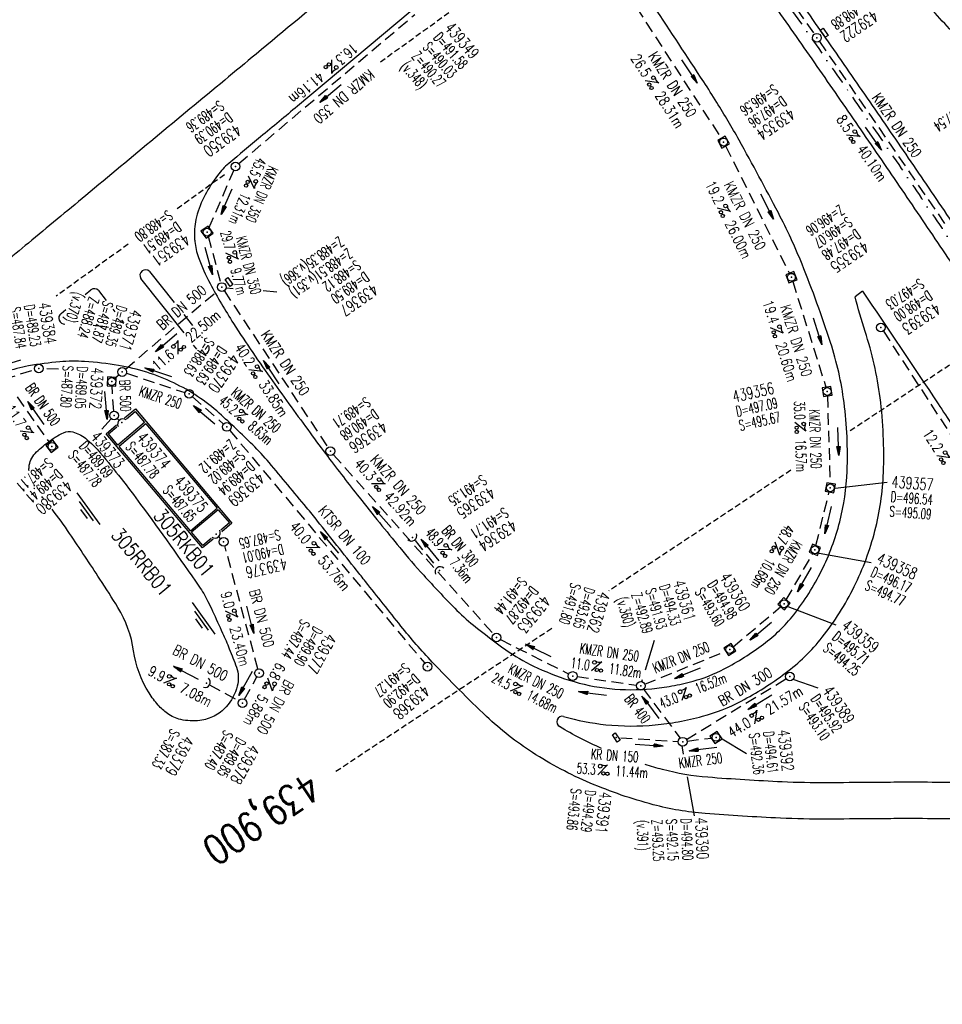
# Model space of a CAD drawing. Extents: x 459406 to 461721, y 413308 to 423218.
# Tile 234 of 256: x 460582 to 460740, y 421413 to 421582. Entities that reach past the tile are written whole.
import ezdxf
from ezdxf.enums import TextEntityAlignment as Align

# ---------------------------------------------------------------- set-up
doc = ezdxf.new("R2010")
doc.units = 0
doc.header["$LTSCALE"] = 2
doc.header["$MEASUREMENT"] = 0
for name, pattern in [('AUSGEZOGEN', [0]), ('GESTRICH-X2', [1.5, 1, -0.5]), ('GESTRICHELT', [0.75, 0.5, -0.25]), ('STRICHPT-X3', [3, 1.5, -0.75, 0, -0.75])]:
    doc.linetypes.add(name, pattern=pattern)
doc.layers.get('0').update_dxf_attribs({"linetype": 'AUSGEZOGEN'})
for name, color, linetype in [('ACHSE', 1, 'STRICHPT-X3'), ('FBR', 8, 'CONTINUOUS'), ('HEKTOM', 1, 'GESTRICHELT'), ('KANAL', 7, 'GESTRICH-X2'), ('MAUER', 7, 'AUSGEZOGEN'), ('PFEIL', 7, 'CONTINUOUS'), ('RRB', 4, 'AUSGEZOGEN'), ('RRHB', 4, 'AUSGEZOGEN'), ('SCHACHTNR', 6, 'CONTINUOUS'), ('SCHSYMBOL', 7, 'AUSGEZOGEN'), ('TEXTO', 4, 'CONTINUOUS'), ('TEXTU', 4, 'CONTINUOUS')]:
    doc.layers.add(name, color=color, linetype=linetype)
doc.styles.add('ROMANS', font='romans.shx', dxfattribs={"width": 0.8})

# ---------------------------------------------------------------- blocks, each defined once
blk = doc.blocks.new('GST')
at = {"color": 0}
blk.add_circle((0, 0), 0.75, dxfattribs=at)
blk.add_point((0, 0), dxfattribs=at)
blk = doc.blocks.new('10')
blk.add_blockref('GST', (0, 0))
blk = doc.blocks.new('PROM')
blk.add_line((1.57, 1.82), (0.02, 0.02))
for centre, radius in [((0.32, 1.51), 0.317), ((0.94, 0.29), 0.283), ((1.64, 0.29), 0.283)]:
    blk.add_circle(centre, radius)
blk.add_arc((0.99, 2.68), 1.03, 239.1414, 303.3549)
blk = doc.blocks.new('PFEIL2')
at = {"color": 0}
for p, q in [((0.88, 0), (-2.4, -0.01)), ((0.88, -0.27), (0.88, 0.28)), ((0.88, 0.28), (2.43, 0.01)), ((0.91, 0.27), (0.88, 0.26)), ((0.97, 0.26), (0.88, 0.25)), ((1.02, 0.25), (0.88, 0.23)), ((1.07, 0.24), (0.88, 0.21)), ((1.13, 0.23), (0.88, 0.19)), ((1.18, 0.22), (0.88, 0.17)), ((1.24, 0.21), (0.88, 0.15)), ((1.29, 0.21), (0.88, 0.14)), ((1.34, 0.2), (0.88, 0.12)), ((1.4, 0.19), (0.88, 0.1)), ((1.45, 0.18), (0.88, 0.08)), ((1.51, 0.17), (0.88, 0.06)), ((1.56, 0.16), (0.88, 0.04)), ((1.61, 0.15), (0.88, 0.02)), ((1.67, 0.14), (0.88, 0.01)), ((1.72, 0.13), (0.88, -0.01)), ((1.78, 0.12), (0.88, -0.03)), ((1.83, 0.11), (0.88, -0.05)), ((1.88, 0.1), (0.88, -0.07)), ((1.94, 0.09), (0.88, -0.09)), ((2.05, 0.08), (0.88, -0.12)), ((1.99, 0.08), (0.88, -0.11)), ((2.1, 0.07), (0.88, -0.14)), ((2.15, 0.06), (0.88, -0.16)), ((2.21, 0.05), (0.88, -0.18)), ((2.26, 0.04), (0.88, -0.2)), ((2.32, 0.03), (0.88, -0.22)), ((2.37, 0.02), (0.88, -0.23)), ((2.42, 0.01), (0.88, -0.25)), ((2.43, 0.01), (0.88, -0.27))]:
    blk.add_line(p, q, dxfattribs=at)
blk = doc.blocks.new('13')
blk.add_lwpolyline([(0.76, 1.22), (-0.75, 1.22), (-0.75, 1.8), (0.76, 1.8)], close=True)
at = {"rotation": 180}
blk.add_blockref('GST', (0, 0), dxfattribs=at)
blk = doc.blocks.new('20')
blk.add_lwpolyline([(-0.75, -0.75), (0.75, -0.75), (0.75, 0.75), (-0.75, 0.75)], close=True)
blk.add_circle((0, 0), 0.676)
blk.add_point((0, 0))
blk = doc.blocks.new('42')
at = {"color": 0}
blk.add_arc((-0.02, -0.31), 0.91, 12.5363, 167.4637, dxfattribs=at)
blk.add_point((0, 0), dxfattribs=at)
blk = doc.blocks.new('30')
at = {"color": 0}
for p, q in [((-0.75, -0.29), (-0.75, 0.29)), ((-0.75, 0.29), (0.75, 0.29)), ((0.75, 0.29), (0.75, -0.29)), ((0.75, -0.29), (-0.75, -0.29))]:
    blk.add_line(p, q, dxfattribs=at)
blk.add_point((0, 0), dxfattribs=at)
blk = doc.blocks.new('40')
at = {"color": 0}
blk.add_arc((0.02, 0.31), 0.91, 192.5363, 347.4637, dxfattribs=at)
blk.add_point((0, 0), dxfattribs=at)
blk = doc.blocks.new('WASSER2')
at = {"layer": 'TEXTU'}
for p, q in [((-3.34, 0.01), (3.36, 0.01)), ((-1.9, -0.54), (2.16, -0.54)), ((-0.7, -1.16), (1.24, -1.16))]:
    blk.add_line(p, q, dxfattribs=at)

msp = doc.modelspace()

# ---------------------------------------------------------------- linework, layer by layer
at = {"layer": 'ACHSE', "flags": 128}
msp.add_lwpolyline([(459426.66, 423071.8), (459434.7, 423063.96, 0.000009), (459443.64, 423055.23, -0.000014), (459452.58, 423046.49), (459470.47, 423029.03), (459488.36, 423011.57, 0.000028), (459497.3, 423002.83, -0.000019), (459506.25, 422994.1, -0.00001), (459515.19, 422985.37, 0.00001), (459524.14, 422976.64, 0.000005), (459533.08, 422967.9, -0.000014), (459542.03, 422959.17), (459559.91, 422941.71), (459577.8, 422924.24, 0.000014), (459586.74, 422915.51, -0.000007), (459595.69, 422906.78, -0.000007), (459604.63, 422898.05, 0.000014), (459613.58, 422889.31), (459631.47, 422871.85), (459649.35, 422854.38), (459667.24, 422836.92), (459685.13, 422819.45, 0.000014), (459694.07, 422810.72, -0.000007), (459703.02, 422801.99), (459720.91, 422784.53, 0.000016), (459724.89, 422780.63, -0.000005), (459728.88, 422776.74, -0.000854), (459731.57, 422774.11, -0.000319), (459738.76, 422767.03, -0.002071), (459745.75, 422760.08, -0.001348), (459756.42, 422749.33, -0.001735), (459764.66, 422740.93, -0.001541), (459773.86, 422731.42, -0.001535), (459782.49, 422722.39, -0.001533), (459791.08, 422713.29, -0.001538), (459799.62, 422704.14, -0.001542), (459808.08, 422694.96, -0.001544), (459816.48, 422685.73, -0.001539), (459824.84, 422676.42, -0.001534), (459833.15, 422667.06, -0.001539), (459841.38, 422657.67, -0.001538), (459850.2, 422647.48, -0.001798), (459857.69, 422638.72, -0.001274), (459867.54, 422627.04, -0.002004), (459873.76, 422619.57, -0.000175), (459878.95, 422613.28, -0.000644), (459880.36, 422611.57, -0.000005), (459885, 422605.91, 0.000011), (459889.63, 422600.26), (459905.49, 422580.93, -0.000007), (459913.42, 422571.26, 0.000013), (459921.34, 422561.6), (459937.2, 422542.27), (459953.05, 422522.94, -0.000013), (459960.98, 422513.28, 0.000013), (459968.91, 422503.61), (459984.76, 422484.28), (460000.62, 422464.95), (460016.47, 422445.62, -0.000013), (460024.4, 422435.96, 0.000013), (460032.33, 422426.29), (460048.18, 422406.97), (460064.04, 422387.64), (460079.89, 422368.31, -0.000013), (460087.82, 422358.64, 0.000013), (460095.75, 422348.98), (460111.6, 422329.65), (460127.46, 422310.32, -0.000007), (460128.88, 422308.58, -0.000001), (460143.31, 422290.99, -0.000002), (460151.24, 422281.32, 0.000015), (460159.17, 422271.66), (460175.02, 422252.33), (460190.88, 422233, -0.000013), (460198.81, 422223.34, 0.000013), (460206.73, 422213.67), (460222.59, 422194.34), (460238.44, 422175.01), (460254.3, 422155.68, -0.000013), (460262.23, 422146.02, 0.000006), (460270.15, 422136.35, 0.000006), (460286.01, 422117.03, -0.000004), (460301.86, 422097.7, -0.000002), (460317.72, 422078.37, 0.000003), (460333.57, 422059.04, 0.000003), (460349.43, 422039.71, -0.000003), (460365.28, 422020.38, -0.000003), (460381.14, 422001.05, 0.000002), (460396.99, 421981.72, 0.000004), (460412.85, 421962.39, -0.000004), (460428.7, 421943.06, -0.00001), (460444.56, 421923.73, 0.000007), (460460.41, 421904.4, 0.000007), (460476.27, 421885.08, -0.000009), (460492.12, 421865.75, -0.000004), (460500.05, 421856.08, 0.000013), (460507.98, 421846.42), (460523.83, 421827.09), (460539.69, 421807.76, -0.000013), (460547.61, 421798.09, 0.000013), (460555.54, 421788.43), (460571.4, 421769.1), (460587.25, 421749.77, -0.000006), (460593.29, 421742.41, -0.000005), (460600.58, 421733.52, -0.000221), (460600.79, 421733.26, -0.00002), (460603.1, 421730.44, -0.001396), (460609.31, 421722.81, -0.000905), (460618.83, 421711.01, -0.001598), (460625.68, 421702.42, -0.001252), (460634.36, 421691.41, -0.001248), (460642.05, 421681.57, -0.001247), (460649.7, 421671.67, -0.001249), (460657.3, 421661.73, -0.001252), (460664.84, 421651.78, -0.001254), (460672.33, 421641.77, -0.001254), (460679.77, 421631.73, -0.001248), (460687.16, 421621.65, -0.001247), (460694.51, 421611.53, -0.001248), (460701.8, 421601.38, -0.001248), (460709.04, 421591.19, -0.001255), (460716.23, 421580.97, -0.001255), (460723.37, 421570.71, -0.001253), (460730.46, 421560.4, -0.001254), (460737.49, 421550.08, -0.001245), (460744.47, 421539.73, -0.001241), (460751.41, 421529.31, -0.001249), (460758.31, 421518.84, -0.001258), (460765.12, 421508.4, -0.001258), (460771.86, 421497.94, -0.001248), (460778.61, 421487.36, -0.001243), (460785.3, 421476.76, -0.00125), (460791.9, 421466.18, -0.001256), (460798.46, 421455.55, -0.001254), (460804.97, 421444.87, -0.00125), (460811.43, 421434.16, -0.001251), (460817.84, 421423.43, -0.001246), (460824.18, 421412.67, -0.001245), (460830.48, 421401.87, -0.001251), (460836.73, 421391.03, -0.001252), (460842.91, 421380.18, -0.001256), (460849.04, 421369.28, -0.001256), (460855.12, 421358.36, -0.001246), (460861.13, 421347.43, -0.001241), (460867.11, 421336.42, -0.001247), (460873.04, 421325.39, -0.001253), (460878.89, 421314.37, -0.001261), (460884.68, 421303.32, -0.001257), (460890.44, 421292.2, -0.001248), (460896.13, 421281.06, -0.00125), (460901.76, 421269.91, -0.001246), (460907.35, 421258.72, -0.001246), (460912.87, 421247.52, -0.001249), (460918.33, 421236.28, -0.001248), (460923.75, 421225.01, -0.001253), (460929.1, 421213.72, -0.001251), (460934.41, 421202.39, -0.001254), (460939.65, 421191.04, -0.001255), (460944.83, 421179.67, -0.001251), (460949.96, 421168.27, -0.001252), (460955.03, 421156.85, -0.001247), (460960.05, 421145.4, -0.001247), (460965, 421133.92, -0.001248), (460969.9, 421122.43, -0.001246), (460974.75, 421110.9, -0.001255), (460979.54, 421099.33, -0.00126), (460984.26, 421087.78, -0.001252), (460988.91, 421076.22, -0.001243), (460993.53, 421064.56, -0.001243), (460998.11, 421052.87, -0.001254), (461002.58, 421041.26, -0.001259), (461007, 421029.6, -0.001252), (461011.39, 421017.86, -0.001245), (461015.72, 421006.11, -0.001249), (461019.97, 420994.38, -0.00125), (461024.17, 420982.61, -0.001249), (461028.31, 420970.81, -0.00125), (461032.39, 420959.01, -0.001248), (461036.42, 420947.16, -0.001254), (461040.39, 420935.29, -0.001259), (461044.29, 420923.43, -0.001252), (461048.13, 420911.58, -0.001245), (461051.92, 420899.63, -0.001244), (461055.66, 420887.66, -0.001252), (461059.32, 420875.75, -0.001256), (461062.91, 420863.81, -0.001249), (461066.47, 420851.79, -0.001248), (461069.97, 420839.76, -0.001254), (461073.39, 420827.77, -0.001253), (461076.75, 420815.75, -0.001249), (461080.06, 420803.67, -0.001247), (461083.31, 420791.58, -0.001252), (461086.49, 420779.52, -0.001251), (461089.61, 420767.44, -0.001245), (461092.68, 420755.29, -0.001248), (461095.69, 420743.15, -0.001251), (461098.63, 420731.01, -0.001257), (461101.69, 420718.09, -0.001425), (461104.33, 420706.67, -0.001081), (461107.66, 420691.93, -0.001652), (461109.79, 420682.28, -0.000251), (461111.91, 420672.48, -0.000696), (461112.67, 420668.95, -0.000002), (461114.48, 420660.43, -0.000008), (461115.03, 420657.83), (461120.24, 420633.38), (461125.45, 420608.93), (461130.65, 420584.48), (461135.85, 420560.02, -0.000004), (461138.46, 420547.8, 0.000004), (461141.06, 420535.57), (461146.27, 420511.12), (461151.47, 420486.67), (461161.88, 420437.76)], format="xyb", dxfattribs=at)
at = {"layer": 'FBR'}
for p, q in [((460603.88, 421538.79), (460608.12, 421533.46)), ((460609.81, 421528.22), (460602.37, 421537.61)), ((460592.81, 421534.86), (460593.8, 421535.65)), ((460595.09, 421535.5), (460596.4, 421533.83)), ((460726.43, 421535.43), (460725.18, 421534.42)), ((460588.67, 421531.57), (460589.51, 421532.24)), ((460597.58, 421532.32), (460597.92, 421531.88)), ((460609.77, 421531.39), (460611.26, 421529.53)), ((460599.05, 421530.44), (460599.38, 421530.02)), ((460599.38, 421530.02), (460599.3, 421529.87)), ((460612.8, 421527.58), (460612.98, 421527.36)), ((460612.02, 421525.42), (460611.46, 421526.13))]:
    msp.add_line(p, q, dxfattribs=at)
at = {"layer": 'FBR', "flags": 128}
for points in [[(460141.77, 422289.72, -0.000002), (460149.69, 422280.06, 0.000015), (460157.62, 422270.39), (460173.48, 422251.06), (460189.33, 422231.73, -0.000013), (460197.26, 422222.07, 0.000013), (460205.19, 422212.4), (460221.04, 422193.07), (460236.9, 422173.75), (460252.75, 422154.42, -0.000013), (460260.68, 422144.75, 0.000006), (460268.61, 422135.09, 0.000006), (460284.46, 422115.76, -0.000004), (460300.32, 422096.43, -0.000002), (460316.17, 422077.1, 0.000003), (460332.03, 422057.77, 0.000003), (460347.88, 422038.44, -0.000003), (460363.74, 422019.11, -0.000003), (460379.59, 421999.78, 0.000002), (460395.45, 421980.45, 0.000004), (460411.3, 421961.12, -0.000004), (460427.16, 421941.79, -0.000003), (460432.27, 421935.56, 0.000007)], [(460806.02, 421582.24, -0.058719), (460800.55, 421575.07, -0.060777), (460793.77, 421569.58, -0.060486), (460785.25, 421565.58, -0.070172), (460777.26, 421564.15, -0.041779), (460768.71, 421564.54, -0.062021), (460763.11, 421565.99, -0.025055), (460756.45, 421569.03, -0.033486), (460751.76, 421571.87, -0.016072), (460746.18, 421576.05, -0.027579), (460743.15, 421578.77, -0.020239), (460736.48, 421586.01, -0.01907)], [(460726.43, 421535.43, -0.001884), (460739.44, 421516.04, -0.004828), (460744.41, 421508.41, -0.000109), (460758.8, 421485.83, -0.000113), (460772.69, 421464.03, -0.003371), (460777.25, 421456.74, -0.001292), (460788.99, 421437.64)], [(460742.5, 421444.67, 0.000655), (460735.96, 421444.69, 0.00119), (460732.37, 421444.69, 0.00149), (460728.05, 421444.66, -0.000835), (460720.34, 421444.61, -0.012924), (460712.32, 421444.77, -0.007994), (460699.37, 421445.57, -0.045375), (460690.46, 421447.09, -0.035834), (460679.64, 421450.81, -0.042136), (460669.71, 421456.06, -0.04713), (460661.81, 421462.27, -0.013339), (460652.46, 421471.63, -0.02157), (460647.1, 421477.81, -0.000091), (460641.01, 421485.46, -0.000358), (460639.46, 421487.42, -0.000169), (460636.09, 421491.67, 0.000171), (460632.76, 421495.88, 0.005693), (460630.88, 421498.21, 0.001696), (460624.42, 421505.93, 0.022519), (460621.61, 421508.98, 0.011789), (460615.86, 421514.42, 0.072998), (460608.06, 421519.62, 0.068622), (460598.54, 421522.63, 0.026403), (460592.72, 421523.3, 0.036289), (460588.45, 421523.26, 0.025691), (460583.09, 421522.54, 0.033387), (460579.06, 421521.51, 0.037081)]]:
    msp.add_lwpolyline(points, format="xyb", dxfattribs=at)
at = {"layer": 'FBR'}
for points in [[(460692.98, 421617.05, -0.000535), (460696.13, 421612.7, -0.001248), (460703.43, 421602.54, -0.001248), (460710.67, 421592.35, -0.001255), (460717.87, 421582.11, -0.001255), (460725.01, 421571.84, -0.001253), (460732.11, 421561.53, -0.001254), (460739.15, 421551.2, -0.001245), (460746.13, 421540.84, -0.001241), (460753.08, 421530.41, -0.001249), (460759.98, 421519.93, -0.001258), (460766.8, 421509.49, -0.001258), (460773.55, 421499.02, -0.001248), (460780.3, 421488.43, -0.001243), (460787, 421477.82, -0.00125), (460793.6, 421467.24, -0.001256), (460800.16, 421456.6, -0.001254), (460806.68, 421445.91, -0.00125), (460813.15, 421435.19, -0.001251), (460819.56, 421424.45, -0.001246), (460825.91, 421413.68, -0.001076), (460831.36, 421404.34, -0.001251)], [(460689.89, 421614.51, -0.000511), (460692.89, 421610.36, -0.001248), (460700.17, 421600.21, -0.001248), (460707.41, 421590.04, -0.001255), (460714.59, 421579.82, -0.001255), (460721.73, 421569.57, -0.001253), (460728.81, 421559.27, -0.001254), (460735.84, 421548.95, -0.001245), (460742.8, 421538.61, -0.001241), (460749.74, 421528.2, -0.001249), (460756.64, 421517.74, -0.001258), (460763.44, 421507.31, -0.001258), (460770.18, 421496.86, -0.001248), (460776.93, 421486.29, -0.001243), (460783.61, 421475.7, -0.00125), (460790.2, 421465.13, -0.001256), (460796.75, 421454.51, -0.001254), (460803.27, 421443.83, -0.00125), (460809.72, 421433.14, -0.001251), (460816.11, 421422.41, -0.001246), (460822.46, 421411.66, -0.001245)], [(460667.39, 421613.63), (460650.54, 421599.68, 0.000172), (460636.97, 421588.44, 0.000158), (460622.2, 421576.19, 0.000103), (460616.8, 421571.71, -0.000023), (460592.92, 421551.87, -0.000178), (460583.05, 421543.68, 0.00019), (460574.59, 421536.66, 0.00733)], [(460668.02, 421599.61, -0.000101), (460655.14, 421588.83, -0.000201), (460648.7, 421583.44), (460629.33, 421567.24, -0.000446), (460622.97, 421561.94, 0.000517), (460617.49, 421557.36, 0.05708), (460615.56, 421555.33, 0.03998), (460613.42, 421551.96, 0.059245), (460611.95, 421548.17, 0.072151), (460611.6, 421544.84, 0.006216), (460611.63, 421544.3, 0.009807), (460611.66, 421543.96, 0.061523), (460612.29, 421541.19, 0.035654), (460614.28, 421536.73, 0.01973), (460618.32, 421529.85, 0.013152), (460625.03, 421519.96, 0.001902), (460631.48, 421511.04, 0.004131), (460634.51, 421506.97, 0.00572), (460639.92, 421499.96, 0.004558), (460646.9, 421491.31, 0.012226), (460651.01, 421486.54, 0.009885), (460656.35, 421480.88, 0.027749), (460659.56, 421477.96, 0.017284), (460665.11, 421473.74, 0.041742), (460669.91, 421470.92, 0.035409), (460676.01, 421468.51, 0.050672), (460682.97, 421467.07, 0.049569), (460690.23, 421467.03, 0.021873), (460693.65, 421467.51, 0.020054), (460697.32, 421468.34, 0.055383), (460702.69, 421470.44, 0.040009), (460709.42, 421474.7, 0.06488), (460714.62, 421479.76, 0.052329), (460719.42, 421487.36, 0.052037), (460722.53, 421495.76, 0.053212), (460723.8, 421504.44, 0.041656), (460723.27, 421516.26, 0.046638), (460720.95, 421526.57, 0.01693), (460716.05, 421540.06, 0.025054), (460711.98, 421548.87, 0.006409), (460705.22, 421561.39, 0.012119), (460701.4, 421567.88, 0.005685), (460699.15, 421571.41, 0.001526), (460690.57, 421584.43, 0.014677)], [(460675.07, 421462.27, 0.044726), (460682.32, 421460.85, 0.049569), (460690.82, 421460.81, 0.021873), (460694.78, 421461.36, 0.020054), (460698.94, 421462.3, 0.055383), (460705.59, 421464.91, 0.040009), (460713.17, 421469.7, 0.06488), (460719.52, 421475.89, 0.052329), (460725.02, 421484.59, 0.052037), (460728.59, 421494.21, 0.053212), (460730.04, 421504.2, 0.041656), (460729.47, 421517.06, 0.046638), (460726.89, 421528.5, -0.018671), (460725.18, 421534.42, 0.025054)], [(460681.57, 421456.78, -0.033491), (460674.38, 421460.51, -0.04713)], [(460786.55, 421437.75, 0.009909), (460779.44, 421442.17, 0.024446), (460773.94, 421444.98, 0.038299), (460765.43, 421448.05, 0.03788), (460756.47, 421449.82, 0.009716), (460747.5, 421450.71, 0.01892), (460742.53, 421450.92, 0.000655), (460735.97, 421450.94, 0.00119), (460732.35, 421450.94, 0.00149), (460727.99, 421450.91, -0.000835), (460720.31, 421450.86, -0.012924), (460712.61, 421451.01, -0.007994), (460699.86, 421451.8, -0.045375), (460692.06, 421453.13, -0.010609), (460689.06, 421454, -0.035833)]]:
    msp.add_lwpolyline(points, format="xyb", dxfattribs=at)
for centre, radius, start, end in [((460603.19, 421538.12), 0.967, 44.333, 211.6733), ((460594.37, 421534.91), 0.932, 39.3262, 128.0711), ((460589.3, 421530.76), 1.03, 127.8881, 272.2031), ((460588.6, 421467.09), 62.64, 82.4501, 84.8953), ((460613.17, 421525.55), 0.986, 286.2045, 30.425), ((460674.84, 421461.35), 0.949, 76.1596, 241.3213)]:
    msp.add_arc(centre, radius, start, end, dxfattribs=at)
at = {"layer": 'HEKTOM'}
for p, q in [((460680.89, 421601.71), (460643.38, 421574.65)), ((460616.75, 421555.43), (460608.45, 421549.44)), ((460600.2, 421543.48), (460587.84, 421534.57)), ((460751.41, 421529.31), (460724.16, 421511.26)), ((460714.14, 421504.62), (460682.86, 421483.89)), ((460673.01, 421477.37), (460635.63, 421452.6))]:
    msp.add_line(p, q, dxfattribs=at)
at = {"layer": 'KANAL'}
for p, q in [((460696.06, 421610.81), (460718.19, 421579.62)), ((460687.59, 421584.19), (460702.16, 421561.69)), ((460619.22, 421557.34), (460649.47, 421583)), ((460719.03, 421578.37), (460740.91, 421546.56)), ((460702.91, 421560.38), (460713.87, 421538.47)), ((460614.06, 421546.25), (460618.38, 421556.19)), ((460613.97, 421544.84), (460616.09, 421536.84)), ((460714.44, 421537.09), (460720.16, 421518.88)), ((460599.75, 421522), (460615.72, 421535.62)), ((460616.72, 421535.5), (460634.56, 421508.5)), ((460730.03, 421528.53), (460757.84, 421485.81)), ((460575.97, 421519.41), (460584.12, 421521.91)), ((460588.23, 421521.97), (460585.59, 421522.09)), ((460599.91, 421521.28), (460609.97, 421517.97)), ((460598.64, 421521.01), (460597.88, 421520.31)), ((460597.73, 421514.78), (460597.43, 421519.18)), ((460581.11, 421517.22), (460586.72, 421509.28)), ((460611.25, 421517.25), (460616.62, 421512.56)), ((460720.41, 421517.41), (460720.88, 421502.34)), ((460598.64, 421513.18), (460598.31, 421513.51)), ((460617.66, 421511.47), (460651.19, 421471.41)), ((460635.47, 421507.31), (460663.03, 421476.41)), ((460718.44, 421491.66), (460720.72, 421500.88)), ((460616.1, 421492.85), (460615.77, 421493.2)), ((460649.53, 421492.5), (460653.22, 421487.94)), ((460622.51, 421470.44), (460616.82, 421491.59)), ((460713.34, 421482.31), (460717.91, 421490.28)), ((460704.22, 421474.25), (460712.41, 421481.16)), ((460664.19, 421475.5), (460675.97, 421469.56)), ((460689.03, 421467.81), (460702.94, 421473.5)), ((460620.23, 421465.22), (460622.34, 421469.06)), ((460677.38, 421469.12), (460687.59, 421467.66)), ((460696.16, 421458.31), (460713.31, 421468.75)), ((460614.21, 421467.71), (460619.21, 421464.93)), ((460688.78, 421466.94), (460695.09, 421458.53)), ((460684.88, 421458.59), (460694.78, 421457.97)), ((460696.28, 421458.03), (460700.5, 421458.56))]:
    msp.add_line(p, q, dxfattribs=at)
at = {"layer": 'MAUER'}
for p, q in [((460603.02, 421512.82), (460598.44, 421508.95)), ((460603.22, 421512.58), (460598.64, 421508.71)), ((460610.9, 421494.19), (460615.49, 421498.06)), ((460615.68, 421497.83), (460611.09, 421493.97))]:
    msp.add_line(p, q, dxfattribs=at)
at = {"layer": 'MAUER', "flags": 128}
for points in [[(460599.59, 421513.6), (460601.44, 421515.16), (460618.02, 421495.52), (460616.28, 421494.03)], [(460599.9, 421513.47), (460601.4, 421514.74), (460603.02, 421512.82)], [(460614.79, 421492.77), (460613, 421491.24), (460596.4, 421510.89), (460598.22, 421512.43)], [(460598.44, 421508.95), (460596.83, 421510.86), (460598.27, 421512.08)], [(460603.22, 421512.58), (460615.49, 421498.06)], [(460610.9, 421494.19), (460598.64, 421508.71)], [(460615.68, 421497.83), (460617.6, 421495.56), (460616.15, 421494.32)], [(460614.47, 421492.89), (460613.04, 421491.66), (460611.09, 421493.97)]]:
    msp.add_lwpolyline(points, dxfattribs=at)
at = {"layer": 'RRHB'}
for points in [[(460583.16, 421504.53, -0.034886), (460583.17, 421505.16, -0.168948), (460584.22, 421507.5, -0.024547), (460585.25, 421508.49, -0.021253), (460586.54, 421509.52, -0.02127), (460588.07, 421510.54, -0.034299), (460589.09, 421511.07, -0.166782), (460590.67, 421511.19, -0.106355), (460592.86, 421510.1, -0.0497), (460595.46, 421507.55, -0.01614), (460602.35, 421498.74, -0.006493)], [(460584.15, 421501.88, -0.003018), (460583.97, 421502.17, -0.157594)], [(460585.64, 421499.75, -0.003955), (460585.37, 421500.11, -0.157594)], [(460602.35, 421498.74, -0.006493), (460612.37, 421484.67, -0.037045), (460613.91, 421482.06, -0.005965), (460614.7, 421480.4, -0.002644), (460616.43, 421476.61, -0.009718), (460617.59, 421473.9, -0.008469), (460618.81, 421470.73, -0.151968), (460618.97, 421467.49, -0.120344), (460617.04, 421463.91, -0.09046), (460615, 421462.33, -0.090869), (460612.55, 421461.58, -0.081482), (460609.23, 421461.73, -0.108346), (460606.94, 421462.77, -0.050658), (460605.36, 421464.22, -0.04166), (460603.79, 421466.31, -0.105122), (460601.13, 421473.57, 0.103), (460598.45, 421480.99, 0.006589), (460595.34, 421485.9, 0.004065), (460590.13, 421493.74, 0.01674), (460587.12, 421497.89, -0.036073)]]:
    msp.add_lwpolyline(points, format="xyb", dxfattribs=at)
at = {"layer": 'SCHACHTNR'}
for p, q in [((460617.07, 421535.98), (460618.28, 421535.89)), ((460623.42, 421535.5), (460625.77, 421535.32)), ((460597.28, 421513.47), (460595.68, 421511.65)), ((460721.72, 421501.54), (460730.69, 421502.55)), ((460719, 421490.33), (460727.92, 421488.73)), ((460713.61, 421481.17), (460721.88, 421478.01)), ((460689.12, 421470.29), (460690.69, 421475.36)), ((460714.44, 421468.67), (460718.77, 421467.21)), ((460688.49, 421468.28), (460688.6, 421468.63)), ((460695.38, 421457.19), (460695.64, 421455.78)), ((460702.3, 421458.4), (460706.51, 421455.88)), ((460696.33, 421451.91), (460697.53, 421445.18))]:
    msp.add_line(p, q, dxfattribs=at)

# ---------------------------------------------------------------- block references
at = {"layer": 'PFEIL'}
for p, rotation in [((460696.72, 421573.21), 302.8945), ((460634.99, 421569.42), 220.3321), ((460728.33, 421561.67), 304.5112), ((460617.13, 421550.82), 246.5942), ((460710.06, 421549.96), 296.6193), ((460614.07, 421540.59), 285.016), ((460718.74, 421528.49), 287.3962), ((460606.76, 421526.58), 220.5009999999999), ((460579.46, 421522.9), 197.0805), ((460624.8, 421521.45), 123.4516), ((460605.37, 421521.49), 161.8675), ((460596.4, 421515.76), 274.2308998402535), ((460584.33, 421514.45), 124.9923349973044), ((460613.27, 421514.15), 138.7228), ((460722.28, 421509.56), 271.83), ((460643.84, 421496.55), 131.713), ((460720.56, 421496.02), 256.0637), ((460634.83, 421492.19), 129.9257), ((460652.11, 421490.88), 129.1059), ((460716.48, 421485.79), 240.2644), ((460621.2, 421478.89), 284.8186687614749), ((460708.95, 421476.95), 220.1515), ((460670.71, 421473.64), 153.1941), ((460610.12, 421469.78), 151.8186687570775), ((460696.36, 421469.73), 202.16), ((460620.41, 421467.97), 240.9018112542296), ((460680.05, 421466.23), 171.8322), ((460689.99, 421463.84), 126.8165), ((460708.82, 421464.75), 211.3378), ((460689.76, 421457.29), 356.3705), ((460699.03, 421456.69), 187.4583)]:
    msp.add_blockref('PFEIL2', p, dxfattribs=dict(at, rotation=rotation))
at = {"layer": 'RRB', "rotation": 305.8984539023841}
for p in [(460593.34, 421497.99), (460613.15, 421479.15)]:
    msp.add_blockref('WASSER2', p, dxfattribs=at)
at = {"layer": 'SCHSYMBOL'}
for name, p, rotation in [('13', (460718.61, 421579), 304.9023), ('20', (460702.57, 421561.05), 299.1787534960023), ('10', (460618.66, 421556.86), 305.8319999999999), ('20', (460613.77, 421545.56), 305.6813), ('20', (460714.22, 421537.8), 290.8131885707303), ('13', (460616.3, 421536.12), 305.4622), ('10', (460729.61, 421529.17), 303.813), ('10', (460584.84, 421522.12), 305.6287000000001), ('20', (460597.38, 421519.86), 86.89828857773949), ('10', (460610.69, 421517.75), 305.1797999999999), ('20', (460720.38, 421518.15), 279.3525056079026), ('40', (460599.11, 421512.8), 220.3326401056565), ('10', (460617.17, 421512.06), 304.9778), ('20', (460587.11, 421508.72), 127.2649563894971), ('10', (460634.96, 421507.88), 304.6514), ('20', (460720.91, 421501.59), 259.6799857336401), ('40', (460615.32, 421493.6), 40.65386737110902), ('42', (460649.06, 421493.07), 214.1679000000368), ('20', (460718.27, 421490.93), 248.2460431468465), ('42', (460653.7, 421487.36), 35.54275738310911), ('20', (460712.97, 421481.65), 319.1637098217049), ('10', (460663.52, 421475.84), 303.6329), ('20', (460703.63, 421473.78), 303.0682), ('10', (460651.67, 421470.83), 303.6903), ('40', (460613.67, 421467.99), 61.77709745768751), ('10', (460676.62, 421469.22), 303.3285), ('10', (460713.95, 421469.14), 302.8442), ('10', (460688.33, 421467.54), 303.1424), ('30', (460684.11, 421458.65), 303.0198), ('10', (460695.53, 421457.92), 302.8577), ('20', (460701.26, 421458.67), 302.799)]:
    msp.add_blockref(name, p, dxfattribs=dict(at, rotation=rotation))
for p in [(460599.19, 421521.51), (460597.78, 421514.03), (460616.62, 421492.31), (460622.7, 421469.72), (460619.87, 421464.57)]:
    msp.add_blockref('10', p, dxfattribs=at)
at = {"layer": 'TEXTU'}
for p, rotation in [((460635.24, 421575.24), 220.3321000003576), ((460689.04, 421571.57), 302.8945), ((460723.68, 421562.27), 304.5112), ((460620.87, 421555.19), 246.5942000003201), ((460701.42, 421549.69), 296.6193), ((460616.99, 421541.98), 285.016), ((460710.62, 421529.14), 287.3962), ((460608.72, 421524.52), 40.501), ((460620.92, 421521.88), 303.4516), ((460618.41, 421513.87), 318.7228), ((460714.81, 421512.84), 271.83), ((460581.59, 421511.31), 304.9923349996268), ((460739.21, 421507.09), 303.0618000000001), ((460642.01, 421502.25), 311.713), ((460630.77, 421491.33), 309.9257), ((460653.44, 421490.97), 309.1059), ((460711.41, 421492.26), 240.4719472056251), ((460616.9, 421480.37), 284.8186687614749), ((460679.82, 421470.1), 351.8322), ((460606.28, 421467.98), 331.8186687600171), ((460624.21, 421468.89), 240.9018112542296), ((460665.82, 421466.63), 333.1941), ((460695.35, 421464.98), 22.16), ((460707.9, 421460.95), 31.3378), ((460680.95, 421452.23), 356.3705)]:
    msp.add_blockref('PROM', p, dxfattribs=dict(at, rotation=rotation))

# ---------------------------------------------------------------- texts
at = {"layer": 'HEKTOM', "style": 'ROMANS', "width": 0.8}
msp.add_text('439,900', height=5, rotation=213.5374, dxfattribs=at).set_placement((460631.11, 421452.9))
at = {"layer": 'RRB', "style": 'ROMANS', "width": 0.8}
for s, p in [('305RKB01', (460604.39, 421496.72)), ('305RRB01', (460597.11, 421493.4))]:
    msp.add_text(s, height=2.5, rotation=309.8, dxfattribs=at).set_placement(p)
at = {"layer": 'SCHACHTNR', "style": 'ROMANS'}
for s, height, rotation, width, p in [('D=498.88', 1.8, 214.9023, 0.6, (460726.85, 421585.89)), ('439222', 2, 214.9023, 0.7, (460728.29, 421583.83)), ('439349', 2, 311.0204, 0.7, (460654.49, 421580.58)), ('D=491.58', 1.8, 311.0204, 0.6, (460652.6, 421578.93)), ('S=490.03', 1.8, 311.0204, 0.6, (460650.74, 421577.29)), ('Z=490.27', 1.8, 311.0204, 0.6, (460648.84, 421575.68)), ('(v.348)', 1.8, 311.0204, 0.6, (460646.92, 421573.98)), ('S=496.56', 1.8, 214.7739, 0.6, (460711.12, 421571.09)), ('D=497.96', 1.8, 214.7739, 0.6, (460712.56, 421569.03)), ('S=489.36', 1.8, 215.832, 0.6, (460615.82, 421568.29)), ('S=497.54', 1.8, 214.228, 0.6, (460744.45, 421568.31)), ('D=490.39', 1.8, 215.832, 0.6, (460617.29, 421566.26)), ('439354', 2, 214.7739, 0.7, (460713.97, 421567)), ('439350', 2, 215.832, 0.7, (460618.76, 421564.23)), ('Z=496.06', 1.8, 214.1776, 0.6, (460722.5, 421550.36)), ('S=488.80', 1.8, 215.6813, 0.6, (460607, 421549.45)), ('D=489.51', 1.8, 215.6813, 0.6, (460608.47, 421547.42)), ('S=496.07', 1.8, 214.1776, 0.6, (460723.87, 421548.29)), ('439351', 2, 215.6813, 0.7, (460609.91, 421545.39)), ('Z=488.35(v.366)', 1.8, 215.4622, 0.6, (460636.44, 421544.91)), ('D=497.48', 1.8, 214.1776, 0.6, (460725.28, 421546.2)), ('439355', 2, 214.1776, 0.7, (460726.68, 421544.14)), ('Z=488.51(v.351)', 1.8, 215.4622, 0.6, (460637.91, 421542.88)), ('S=488.12', 1.8, 215.4622, 0.6, (460639.35, 421540.85)), ('D=489.50', 1.8, 215.4622, 0.6, (460640.79, 421538.82)), ('439367', 2, 215.4622, 0.7, (460642.26, 421536.79)), ('S=497.03', 1.8, 213.813, 0.6, (460736.24, 421537.67)), ('(v.370)', 1.8, 253.3347, 0.6, (460590.9, 421535.39)), ('D=498.00', 1.8, 213.813, 0.6, (460737.64, 421535.61)), ('D=489.23', 1.8, 278.8773, 0.6, (460582.32, 421532.95)), ('439384', 2, 278.8773, 0.7, (460584.79, 421533.32)), ('Z=488.24', 1.8, 253.3347, 0.6, (460593.52, 421534.57)), ('S=487.87', 1.8, 253.3347, 0.6, (460595.95, 421533.85)), ('D=489.35', 1.8, 253.3347, 0.6, (460598.33, 421533.13)), ('439393', 2, 213.813, 0.7, (460739.02, 421533.51)), ('S=487.84', 1.8, 278.8773, 0.6, (460579.85, 421532.55)), ('439371', 2, 253.3347, 0.7, (460600.71, 421532.41)), ('S=488.63', 1.8, 236.2427, 0.6, (460613.65, 421527.56)), ('D=489.63', 1.8, 236.2427, 0.6, (460615.76, 421526.16)), ('439370', 2, 236.2427, 0.7, (460617.83, 421524.79)), ('S=487.80', 1.8, 266.7615, 0.6, (460588.98, 421522.65)), ('D=489.05', 1.8, 266.7615, 0.6, (460591.46, 421522.5)), ('439372', 2, 266.7615, 0.7, (460593.95, 421522.35)), ('439356', 2, 12.4926, 0.7, (460704.36, 421516.27)), ('S=489.71', 1.8, 214.6514, 0.6, (460641.04, 421517.3)), ('D=497.09', 1.8, 12.4926, 0.6, (460704.91, 421513.81)), ('D=490.68', 1.8, 214.6514, 0.6, (460642.44, 421515.23)), ('S=495.67', 1.8, 12.4926, 0.6, (460705.45, 421511.39)), ('439366', 2, 214.6514, 0.7, (460643.88, 421513.17)), ('439373', 2, 309.7615, 0.7, (460593.61, 421510.28)), ('D=489.69', 1.8, 309.7615, 0.6, (460591.69, 421508.69)), ('S=487.78', 1.8, 310.1453, 0.6, (460599.65, 421508.54)), ('439374', 2, 310.1453, 0.7, (460601.55, 421510.14)), ('Z=489.12', 1.8, 220.8826, 0.6, (460617.68, 421510.05)), ('S=487.78', 1.8, 309.7615, 0.6, (460589.78, 421507.1)), ('S=489.02', 1.8, 220.8826, 0.6, (460619.32, 421508.18)), ('S=487.11', 1.8, 220.8826, 0.6, (460586.28, 421506.84)), ('D=489.94', 1.8, 220.8826, 0.6, (460620.96, 421506.27)), ('D=489.41', 1.8, 220.8826, 0.6, (460587.92, 421504.94)), ('439380', 2, 220.8826, 0.7, (460589.56, 421503.07)), ('439375', 2, 310.1453, 0.7, (460607.94, 421502.67)), ('439369', 2, 220.8826, 0.7, (460622.6, 421504.4)), ('S=491.35', 1.8, 214.1679, 0.6, (460661.02, 421503.92)), ('439357', 2, 355.7525, 0.7, (460731.39, 421501.65)), ('S=487.65', 1.8, 310.1453, 0.6, (460606.04, 421501.06)), ('439365', 2, 214.1679, 0.7, (460662.42, 421501.86)), ('D=496.54', 1.8, 355.7525, 0.6, (460731.22, 421499.18)), ('S=491.71', 1.8, 213.9924, 0.6, (460664.79, 421498.27)), ('S=495.09', 1.8, 355.7525, 0.6, (460731.03, 421496.68)), ('439364', 2, 213.9924, 0.7, (460666.16, 421496.21)), ('S=487.65', 1.8, 192.7929, 0.6, (460626.15, 421494.41)), ('D=490.01', 1.8, 192.7929, 0.6, (460626.7, 421491.96)), ('439376', 2, 192.7929, 0.7, (460627.26, 421489.54)), ('439358', 2, 335.7502, 0.7, (460728.72, 421488.7)), ('D=496.17', 1.8, 335.7502, 0.6, (460727.7, 421486.42)), ('S=491.44', 1.8, 231.3139, 0.6, (460667.51, 421486.4)), ('D=494.98', 1.8, 301.2955, 0.6, (460699.69, 421484.96)), ('439360', 2, 301.2955, 0.7, (460701.82, 421486.27)), ('S=494.77', 1.8, 335.7502, 0.6, (460726.7, 421484.15)), ('D=492.87', 1.8, 231.3139, 0.6, (460669.45, 421484.83)), ('S=491.80', 1.8, 253.2366, 0.6, (460676.34, 421485.35)), ('D=493.65', 1.8, 253.2366, 0.6, (460678.74, 421484.63)), ('S=491.93', 1.8, 286.4224, 0.6, (460689.08, 421483.99)), ('D=494.33', 1.8, 286.4224, 0.6, (460691.48, 421484.7)), ('439361', 2, 286.4224, 0.7, (460693.87, 421485.39)), ('S=493.60', 1.8, 301.2955, 0.6, (460697.55, 421483.69)), ('439363', 2, 231.3139, 0.7, (460671.43, 421483.26)), ('439362', 2, 253.2366, 0.7, (460681.14, 421483.9)), ('(v.360)', 1.8, 286.4224, 0.6, (460684.12, 421482.51)), ('Z=492.89', 1.8, 286.4224, 0.6, (460686.68, 421483.28)), ('S=487.44', 1.8, 241.023, 0.6, (460629.96, 421479.14)), ('D=489.90', 1.8, 241.023, 0.6, (460632.15, 421477.92)), ('439359', 2, 320.8795, 0.7, (460722.67, 421477.57)), ('439377', 2, 241.023, 0.7, (460634.34, 421476.73)), ('D=495.71', 1.8, 320.8795, 0.6, (460721.1, 421475.63)), ('S=494.25', 1.8, 320.8795, 0.6, (460719.52, 421473.68)), ('S=491.27', 1.8, 221.1431, 0.6, (460647.68, 421471.58)), ('D=492.90', 1.8, 221.1431, 0.6, (460649.34, 421469.72)), ('439368', 2, 221.1431, 0.7, (460650.98, 421467.82)), ('439389', 2, 304.3905, 0.7, (460719.5, 421466.69)), ('D=495.92', 1.8, 304.3905, 0.6, (460717.45, 421465.29)), ('S=493.10', 1.8, 304.3905, 0.6, (460715.39, 421463.89)), ('S=387.33', 1.8, 242.2368, 0.6, (460607.58, 421460.28)), ('439379', 2, 242.2368, 0.7, (460609.79, 421459.13)), ('S=487.40', 1.8, 240.9826, 0.6, (460616.77, 421460.04)), ('D=489.85', 1.8, 240.9826, 0.6, (460618.96, 421458.82)), ('S=492.36', 1.8, 276.4816, 0.6, (460706.92, 421459.34)), ('D=494.61', 1.8, 276.4816, 0.6, (460709.39, 421459.61)), ('439392', 2, 276.4816, 0.7, (460711.87, 421459.89)), ('439378', 2, 240.9826, 0.7, (460621.15, 421457.63)), ('S=493.86', 1.8, 263.7618, 0.6, (460676.35, 421449.96)), ('D=494.29', 1.8, 263.7618, 0.6, (460678.82, 421449.67)), ('439391', 2, 263.7618, 0.7, (460681.31, 421449.41)), ('(v.391)', 1.8, 272.6129, 0.6, (460687.63, 421444.4)), ('Z=493.25', 1.8, 272.6129, 0.6, (460690.18, 421444.51)), ('S=492.15', 1.8, 272.6129, 0.6, (460692.69, 421444.6)), ('D=494.80', 1.8, 272.6129, 0.6, (460695.2, 421444.73)), ('439390', 2, 272.6129, 0.7, (460697.68, 421444.84))]:
    msp.add_text(s, height=height, rotation=rotation, dxfattribs=dict(at, width=width)).set_placement(p)
at = {"layer": 'TEXTO', "style": 'ROMANS'}
for s, rotation, width, p in [('KMZR DN 250', 302.8945, 0.75, (460693.03, 421570.47)), ('KMZR DN 350', 220.3321, 0.75, (460636.71, 421569.56)), ('KMZR DN 250', 304.5112, 0.75, (460731.62, 421563.43)), ('KMZR DN 350', 246.5942, 0.6, (460622.37, 421552.42)), ('KMZR DN 250', 296.6193, 0.75, (460705.44, 421547.99)), ('KMZR DN 350', 285.016, 0.6, (460620.04, 421539.64)), ('BR DN 500', 40.501, 0.75, (460609.97, 421531.93)), ('KMZR DN 250', 287.3962, 0.75, (460714.2, 421526.64)), ('KMZR DN 250', 303.4516, 0.75, (460626.47, 421522.56)), ('BR 500', 271.9971, 0.6, (460598.8, 421517.41)), ('BR DN 500', 304.9923, 0.6, (460584.81, 421515.41)), ('KMZR 250', 341.8675, 0.6, (460605.5, 421516.28)), ('KMZR DN 250', 318.7228, 0.6, (460621.6, 421514.28)), ('KMZR DN 250', 271.83, 0.6, (460717.43, 421509.98)), ('KMZR DN 250', 311.713, 0.75, (460645.97, 421501.54)), ('KTSR DN 100', 309.9257, 0.75, (460636.73, 421492.85)), ('BR DN 300', 309.1059, 0.6, (460656.58, 421490.99)), ('KMZR DN 250', 240.4719, 0.6, (460712.05, 421488.34)), ('BR DN 500', 284.8187, 0.75, (460622.29, 421478.92)), ('BR DN 500', 331.8187, 0.75, (460612.19, 421470.68)), ('KMZR DN 250', 351.8322, 0.6, (460682.8, 421472.41)), ('KMZR DN 250', 22.16, 0.6, (460695.59, 421471.59)), ('KMZR DN 250', 333.1941, 0.6, (460669.91, 421467.54)), ('BR DN 300', 31.3378, 0.75, (460706.74, 421466.62)), ('BR DN 500', 240.9018, 0.75, (460624.75, 421464.29)), ('BR 400', 306.8165, 0.6, (460687.05, 421463.05)), ('KR DN 150', 356.3705, 0.6, (460683.79, 421454.65)), ('KMZR 250', 7.4583, 0.6, (460698.71, 421453.81))]:
    msp.add_text(s, height=1.8, rotation=rotation, dxfattribs=dict(at, width=width)).set_placement(p, align=Align.CENTER)
at = {"layer": 'TEXTU', "style": 'ROMANS'}
for s, rotation, width, p in [('16.3', 220.3321, 0.75, (460638.74, 421578.19)), ('26.5', 302.8945, 0.75, (460686.55, 421575.43)), ('41.16m', 220.3321, 0.75, (460632.96, 421573.29)), ('28.31m', 302.8945, 0.75, (460690.68, 421569.06)), ('8.5', 304.5112, 0.75, (460721.86, 421564.94)), ('40.10m', 304.5112, 0.75, (460725.39, 421559.81)), ('45.5', 246.5942, 0.6, (460622.32, 421558.55)), ('19.2', 296.6193, 0.75, (460699.37, 421553.79)), ('12.31m', 246.5942, 0.6, (460619.67, 421552.43)), ('26.00m', 296.6193, 0.75, (460702.75, 421547.01)), ('29.7', 285.016, 0.6, (460616.03, 421545.5)), ('9.77m', 285.016, 0.6, (460617.78, 421539.07)), ('19.4', 287.3962, 0.75, (460709.26, 421533.51)), ('22.50m', 40.501, 0.75, (460611, 421526.47)), ('20.60m', 287.3962, 0.75, (460711.51, 421526.29)), ('11.6', 40.501, 0.75, (460605.25, 421521.56)), ('40.2', 303.4516, 0.75, (460618.41, 421525.69)), ('33.85m', 303.4516, 0.75, (460622.56, 421519.38)), ('45.2', 318.7228, 0.6, (460615.65, 421516.29)), ('35.0', 271.83, 0.6, (460714.68, 421516.51)), ('11.7', 304.9923, 0.75, (460578.97, 421515.06)), ('8.63m', 318.7228, 0.6, (460620.65, 421511.89)), ('12.2', 303.0618, 0.75, (460736.72, 421510.94)), ('16.57m', 271.83, 0.6, (460714.89, 421509.85)), ('40.3', 311.713, 0.75, (460638.95, 421505.65)), ('42.92m', 311.713, 0.75, (460644.02, 421499.99)), ('40.0', 309.9257, 0.75, (460627.83, 421494.85)), ('48.9', 309.1059, 0.6, (460651.15, 421493.81)), ('48.7', 240.4719, 0.6, (460713.22, 421495.43)), ('53.76m', 309.9257, 0.75, (460632.71, 421489.03)), ('7.36m', 309.1059, 0.6, (460655.33, 421488.65)), ('10.68m', 240.4719, 0.6, (460709.93, 421489.64)), ('9.0', 284.8187, 0.75, (460616.08, 421483.47)), ('23.40m', 284.8187, 0.75, (460617.66, 421477.48)), ('11.0', 351.8322, 0.6, (460676.2, 421470.63)), ('9.9', 331.8187, 0.75, (460603.45, 421469.5)), ('6.8', 240.9018, 0.75, (460625.78, 421471.69)), ('11.82m', 351.8322, 0.6, (460682.79, 421469.66)), ('24.5', 333.1941, 0.6, (460662.56, 421468.29)), ('16.52m', 22.16, 0.6, (460698.12, 421466.12)), ('7.08m', 331.8187, 0.75, (460608.91, 421466.57)), ('5.88m', 240.9018, 0.75, (460622.76, 421466.27)), ('14.68m', 333.1941, 0.6, (460668.5, 421465.29)), ('43.0', 22.16, 0.6, (460691.96, 421463.59)), ('21.57m', 31.3378, 0.75, (460710.46, 421462.51)), ('44.0', 31.3378, 0.75, (460703.99, 421458.57)), ('53.3', 356.3705, 0.6, (460677.28, 421452.47)), ('11.44m', 356.3705, 0.6, (460683.94, 421452.03))]:
    msp.add_text(s, height=1.8, rotation=rotation, dxfattribs=dict(at, width=width)).set_placement(p)

doc.saveas('drawing.dxf')
